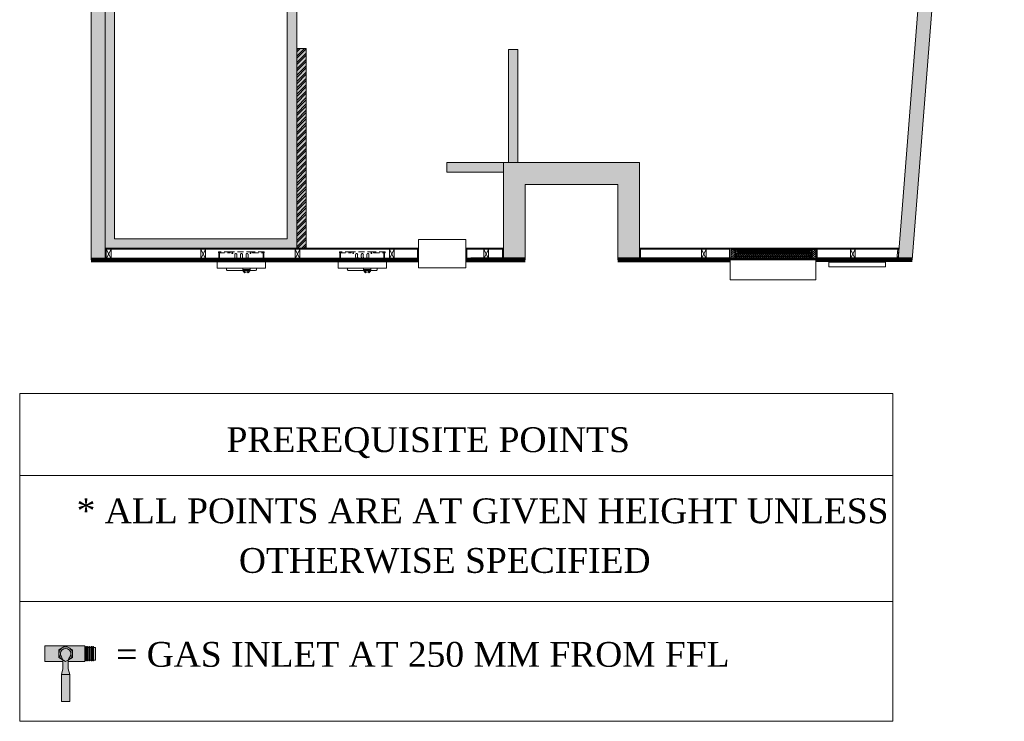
# Model space of a CAD drawing. Header units: metres. Extents: x 362935 to 596424, y 80601 to 172483.
# Tile 108 of 145: x 378265 to 388697, y 127802 to 135237. Entities that reach past the tile are written whole.
import ezdxf

# ---------------------------------------------------------------- set-up
doc = ezdxf.new("R2010")
doc.units = ezdxf.units.M
doc.linetypes.add('DASHED2', pattern=[9.525, 6.35, -3.175])
doc.linetypes.add('HIDDEN2', pattern=[4.7625, 3.175, -1.5875])
doc.layers.get('0').update_dxf_attribs({"color": 8, "lineweight": 5})
for name, color, linetype, lineweight in [('7', 8, 'Continuous', 5), ('A- WALL', 8, 'Continuous', 5), ('CKD-GAS', 8, 'Continuous', 5), ('COLUMN', 8, 'Continuous', 5), ('CT_GLAZING', 8, 'Continuous', 5), ('DOOR', 8, 'Continuous', 5), ('EQP', 8, 'Continuous', 5), ('GLAZING', 8, 'Continuous', 5), ('INSULATED WALL', 8, 'Continuous', 5), ('PARTITION', 8, 'Continuous', 5), ('SA-GAS', 8, 'Continuous', 5), ('TABLES', 8, 'Continuous', 5), ('WALL 100', 8, 'Continuous', 5), ('WALL 150', 8, 'Continuous', 5), ('WALL 200', 8, 'Continuous', 5), ('WALLS', 8, 'Continuous', 5)]:
    doc.layers.add(name, color=color, linetype=linetype, lineweight=lineweight)
doc.styles.add('TXT1', font='times.ttf')

# ---------------------------------------------------------------- blocks, each defined once
blk = doc.blocks.new('kiosk 2')
at = {"color": 0, "ltscale": 0.001}
for p, q in [((0.098, 0.012), (0.098, 0)), ((0.111, 0.026), (0.403, 0.026)), ((0.415, 0.012), (0.415, 0))]:
    blk.add_line(p, q, dxfattribs=at)
at = {"color": 0, "linetype": 'HIDDEN2', "ltscale": 0.02}
for p, q in [((0.021, -0.101), (0.021, -0.16)), ((0.028, -0.101), (0.028, -0.16)), ((0.489, -0.101), (0.489, -0.16)), ((0.495, -0.101), (0.495, -0.16)), ((0.186, -0.115), (0.186, -0.144)), ((0.207, -0.144), (0.207, -0.115)), ((0.246, -0.115), (0.246, -0.144)), ((0.267, -0.144), (0.267, -0.115)), ((0.306, -0.115), (0.306, -0.144)), ((0.327, -0.144), (0.327, -0.115))]:
    blk.add_line(p, q, dxfattribs=at)
at = {"color": 0, "ltscale": 0.001}
for points in [[(0, -0.088), (0.513, -0.088), (0.513, 0), (0, 0)], [(0.165, 0), (0.243, 0), (0.243, 0.014), (0.165, 0.014)]]:
    blk.add_lwpolyline(points, close=True, dxfattribs=at)
for points in [[(0.165, 0.014), (0.165, 0.024), (0.185, 0.05)], [(0.243, 0.014), (0.243, 0.024), (0.223, 0.05)]]:
    blk.add_lwpolyline(points, dxfattribs=at)
at = {"color": 0, "linetype": 'HIDDEN2', "ltscale": 0.02}
for points in [[(0.016, -0.101), (0.138, -0.101), (0.138, -0.088), (0.016, -0.088)], [(0.376, -0.101), (0.499, -0.101), (0.499, -0.088), (0.376, -0.088)], [(0.016, -0.174), (0.138, -0.174), (0.138, -0.161), (0.016, -0.161)], [(0.376, -0.174), (0.499, -0.174), (0.499, -0.161), (0.376, -0.161)]]:
    blk.add_lwpolyline(points, close=True, dxfattribs=at)
blk.add_lwpolyline([(0.138, -0.174), (0.376, -0.174)], dxfattribs=at)
for centre in [(0.16, -0.099), (0.353, -0.099), (0.16, -0.159), (0.353, -0.159)]:
    blk.add_circle(centre, 0.00476, dxfattribs=at)
at = {"color": 0, "ltscale": 0.001}
for centre, radius, start, end in [((0.111, 0.012), 0.0136, 87.9635, 180), ((0.206, 0.011), 0.03, 5.372, 174.628), ((0.204, 0.062), 0.0222, 211.591, 255.0783), ((0.204, 0.062), 0.0222, 290.2483, 328.409), ((0.402, 0.012), 0.0136, 0, 92.0365)]:
    blk.add_arc(centre, radius, start, end, dxfattribs=at)
at = {"color": 0, "linetype": 'HIDDEN2', "ltscale": 0.02}
for centre, start, end in [((0.197, -0.115), 0, 180), ((0.197, -0.144), 180, 0), ((0.256, -0.115), 0, 180), ((0.256, -0.144), 180, 0), ((0.316, -0.115), 0, 180), ((0.316, -0.144), 180, 0)]:
    blk.add_arc(centre, 0.0105, start, end, dxfattribs=at)
blk = doc.blocks.new('gbcgth')
at = {"layer": 'PARTITION'}
for p, q in [((277762, 168845), (277862, 168895)), ((277762, 168895), (277862, 168845))]:
    blk.add_line(p, q, dxfattribs=at)
blk.add_lwpolyline([(277862, 168895), (277762, 168895), (277762, 168845), (277862, 168845), (277862, 168895)], dxfattribs=at)
blk = doc.blocks.new('fffffff')
at = {"layer": 'SA-GAS'}
for color, points in [(1, [(62188, -25567), (62188, -25797), (62171, -25797), (62168, -25796), (62138, -25745), (62038, -25745), (61988, -25831), (61988, -25567)]), (1, [(61988, -25831), (61988, -26076), (62188, -26076), (62188, -25865), (62171, -25865), (62168, -25866), (62138, -25917), (62038, -25917)]), (40, [(62351, -25777), (62697, -25777), (62697, -25885), (62351, -25885)])]:
    blk.add_hatch(color=color, dxfattribs=at).paths.add_polyline_path(points)
at = {"layer": 'SA-GAS', "true_color": 0xf2f2f2}
blk.add_hatch(color=7, dxfattribs=at).paths.add_polyline_path([(62038, -25745), (61988, -25831), (62038, -25917), (62138, -25917), (62188, -25831), (62138, -25745)])
at = {"layer": 'SA-GAS', "true_color": 0xe3e3e3}
for points in [[(62282, -25865), (62351, -25885), (62351, -25777), (62282, -25797), (62168, -25797, 0.003284), (62167, -25796, -0.092405), (62129, -25777, 2.004689), (62129, -25885, -0.101103), (62171, -25865), (62188, -25865)], [(62007, -26076), (62169, -26076), (62169, -26212), (62007, -26212)]]:
    blk.add_hatch(color=254, dxfattribs=at).paths.add_polyline_path(points)
at = {"layer": 'SA-GAS', "color": 0}
for points in [[(62188, -25797), (62188, -25567), (61988, -25567), (61988, -26076), (62188, -26076), (62188, -25865)], [(62188, -25567), (62188, -25797), (62171, -25797), (62168, -25796), (62138, -25745), (62038, -25745), (61988, -25831), (61988, -25567), (62188, -25567)], [(62168, -25796), (62138, -25745), (62038, -25745), (61988, -25831), (62038, -25917), (62138, -25917), (62168, -25866)], [(61988, -25831), (61988, -26076), (62188, -26076), (62188, -25865), (62171, -25865), (62168, -25866), (62138, -25917), (62038, -25917), (61988, -25831), (61988, -26076)], [(62171, -25797), (62282, -25797)], [(62282, -25797), (62351, -25777)], [(62171, -25865), (62282, -25865)], [(62282, -25865), (62351, -25885)]]:
    blk.add_lwpolyline(points, dxfattribs=at)
for points in [[(62038, -25745), (61988, -25831), (62038, -25917), (62138, -25917), (62188, -25831), (62138, -25745)], [(62351, -25777), (62697, -25777), (62697, -25885), (62351, -25885)], [(61995, -26089), (62180, -26089), (62180, -26098), (61995, -26098)], [(62007, -26076), (62169, -26076), (62169, -26212), (62007, -26212)], [(61995, -26111), (62180, -26111), (62180, -26120), (61995, -26120)], [(61995, -26133), (62180, -26133), (62180, -26141), (61995, -26141)], [(61995, -26157), (62180, -26157), (62180, -26166), (61995, -26166)], [(61995, -26179), (62180, -26179), (62180, -26187), (61995, -26187)]]:
    blk.add_lwpolyline(points, close=True, dxfattribs=at)
for centre, radius, start, end in [((62088, -25831), 86.4, 30, 330), ((62088, -25831), 67.6, 52.9373, 307.0627), ((62199, -25683), 117, 233.0047, 256.0482), ((62199, -25979), 117, 103.9518, 126.9953)]:
    blk.add_arc(centre, radius, start, end, dxfattribs=at)

msp = doc.modelspace()

# ---------------------------------------------------------------- hatches: boundary and pattern name
at = {"layer": 'GLAZING'}
h = msp.add_hatch(color=256, dxfattribs=at)
h.dxf.hatch_style = 1
h.paths.add_polyline_path([(383390.6, 132692), (383390.6, 133721.9), (384830.6, 133721.9), (384830.6, 132692.2), (384600.6, 132692.2), (384600.6, 133491.9), (383620.6, 133491.9), (383620.6, 132692)])
h = msp.add_hatch(dxfattribs=at)
h.set_pattern_fill('ANSI31', color=6, scale=5)
h.set_pattern_definition([(45, (110430.522, -24114.176), (-11.22532015, 11.22532015), [])])
h.paths.add_polyline_path([(385798.9, 132816), (386702.6, 132816), (386702.6, 132692.2), (385798.9, 132692.2)])
at = {"layer": 'INSULATED WALL'}
h = msp.add_hatch(dxfattribs=at)
h.set_pattern_fill('HONEY', color=8, scale=10)
h.set_pattern_definition([(0, (110430.522, -24090.176), (47.625, 27.4963064), [31.75, -63.5]), (120, (110430.522, -24090.176), (-47.625, 27.4963066), [31.75, -63.5]), (60, (110430.522, -24090.176), (1e-07, 54.992613), [-63.5, 31.75])])
h.paths.add_polyline_path([(379170.6, 138403.9), (379170.6, 132816), (381199.4, 132816), (381099.4, 132816), (381199.4, 132816), (381199.4, 135835.9), (380775.5, 135835.9), (380775.5, 135735.9), (381099.4, 135735.9), (381099.4, 132916), (379270.6, 132916), (379270.6, 135735.9), (379625.5, 135735.9), (379625.5, 135835.9), (379270.6, 135835.9), (379270.6, 138303.9), (381099.4, 138303.9), (381099.4, 136985.9), (381199.4, 136985.9), (381199.4, 138403.9)])
at = {"layer": 'WALL 100', "true_color": 0x636466}
h = msp.add_hatch(color=251, dxfattribs=at)
h.dxf.hatch_style = 1
h.paths.add_polyline_path([(383542.5, 134921.2), (383542.5, 133721.9), (383442.5, 133721.9), (383442.5, 134921.2)])
h.paths.add_polyline_path([(383390.6, 133721.9), (382791.7, 133721.9), (382791.7, 133621.9), (383390.6, 133621.9)])
h.paths.add_polyline_path([(379020.6, 142812.4), (379171.9, 142837.8), (379170.6, 132692), (379020.6, 132692)])
h.paths.add_polyline_path([(382110.4, 139721.2), (382110.4, 139821.3), (382598.6, 139821.3), (382598.6, 139721.3)])
h.paths.add_polyline_path([(382698.6, 139971.3), (382698.6, 135784.5), (382598.6, 135784.5), (382598.6, 139971.3)])
h.paths.add_polyline_path([(379171.5, 139721.2), (379171.5, 139821.3), (381110.4, 139821.3), (381110.4, 139721.3)])
h.paths.add_polyline_path([(383470.6, 140862), (383470.6, 141625.2), (382698.6, 141455.1), (382698.6, 140821.3), (382598.6, 140821.3), (382598.6, 141535.1), (383620.6, 141764.8), (383620.6, 140862)])
h.paths.add_polyline_path([(388697.1, 145059.5), (388543.1, 145016.5), (387570.8, 132691.6), (387721.3, 132691.6)])
h = msp.add_hatch(color=251, dxfattribs=at)
h.dxf.hatch_style = 1
h.paths.add_polyline_path([(381299.4, 134932.3), (381299.4, 132816), (381199.4, 132816), (381199.4, 134932.3)])
at = {"layer": 'WALL 150', "true_color": 0xf26722}
h = msp.add_hatch(dxfattribs=at)
h.set_pattern_fill('ANSI32', color=30, scale=5)
h.set_pattern_definition([(45, (110430.52, -24114.176), (-33.6759605, 33.6759605), []), (45, (110452.973, -24114.176), (-33.6759605, 33.6759605), [])])
h.paths.add_polyline_path([(381299.4, 134932.3), (381299.4, 132816), (381199.4, 132816), (381199.4, 134932.3)])
at = {"layer": 'WALL 200'}
h = msp.add_hatch(color=256, dxfattribs=at)
h.dxf.hatch_style = 1
h.paths.add_polyline_path([(383390.6, 132692), (383390.6, 133721.9), (384830.6, 133721.9), (384830.6, 132692.2), (384600.6, 132692.2), (384600.6, 133491.9), (383620.6, 133491.9), (383620.6, 132692)])

# ---------------------------------------------------------------- linework, layer by layer
at = {"layer": '7', "color": 252, "linetype": 'DASHED2', "ltscale": 0.5, "true_color": 0x8a8a8a}
msp.add_lwpolyline([(379171.3, 138403.9), (381199.4, 138403.9), (381199.4, 132816), (379171.3, 132816)], close=True, dxfattribs=at)
at = {"layer": 'A- WALL', "lineweight": 0, "ltscale": 0.5}
msp.add_line((387514.7, 131274.5), (387514.7, 127802.4), dxfattribs=at)
at = {"layer": 'COLUMN', "color": 1}
msp.add_lwpolyline([(382490.6, 132907), (382990.6, 132907), (382990.6, 132607), (382490.6, 132607.1), (382490.6, 132907.1)], dxfattribs=at)
at = {"layer": 'CT_GLAZING', "const_width": 50}
for points in [[(379020.6, 132692), (382490.6, 132692)], [(382990.6, 132692), (383620.6, 132692.2)], [(384600.6, 132692.2), (385798.9, 132692.2)], [(386700.6, 132692.7), (387721.4, 132692.9)]]:
    msp.add_lwpolyline(points, dxfattribs=at)
at = {"layer": 'DOOR'}
for p, q in [((385978, 132704.4), (385829.2, 132704.4)), ((385842.6, 132804.4), (386659.2, 132804.4)), ((385842.6, 132804.4), (385842.6, 132726.5)), ((385842.6, 132779.9), (385844.2, 132779.9)), ((385842.6, 132775.2), (385844.2, 132775.2)), ((385842.6, 132723.7), (385842.6, 132704.4)), ((385844.2, 132759.4), (385844.2, 132795.6)), ((385844.2, 132795.6), (385873.1, 132795.6)), ((385844.2, 132779.5), (385850.5, 132779.5)), ((385844.2, 132779.2), (385850.5, 132779.2)), ((385844.2, 132775.8), (385850.5, 132775.8)), ((385844.2, 132775.6), (385850.5, 132775.6)), ((385844.2, 132759.4), (385873, 132759.4)), ((385844.5, 132756.8), (385844.5, 132750.5)), ((385845.4, 132756.8), (385844.5, 132756.8)), ((385844.5, 132750.5), (385845.4, 132750.5)), ((385845.4, 132750.5), (385845.4, 132756.8)), ((385845.4, 132755.2), (385855, 132755.9)), ((385845.4, 132754.5), (385855, 132754.8)), ((385845.4, 132753.7), (385855, 132754)), ((385845.4, 132753.7), (385855, 132753.3)), ((385845.4, 132752.8), (385855, 132752.5)), ((385845.4, 132752.1), (385855, 132751.4)), ((385850.5, 132759.4), (385850.5, 132795.6)), ((385853.6, 132729.4), (385853.6, 132720)), ((385859.8, 132729.4), (385853.6, 132729.4)), ((385853.6, 132729.4), (385853.6, 132720)), ((385859.8, 132720), (385853.6, 132720)), ((385855.2, 132727.9), (385855.2, 132721.6)), ((385859.8, 132727.9), (385855.2, 132727.9)), ((385855.2, 132727.9), (385855.2, 132721.6)), ((385859.8, 132727.9), (385855.2, 132727.9)), ((385859.8, 132721.6), (385855.2, 132721.6)), ((385859.8, 132721.6), (385855.2, 132721.6)), ((385859.8, 132729.4), (385859.8, 132727.9)), ((385859.8, 132729.4), (385859.8, 132727.9)), ((385859.8, 132721.6), (385859.8, 132720)), ((385859.8, 132721.6), (385859.8, 132720)), ((386640.5, 132741.7), (385861.4, 132741.7)), ((385861.4, 132729.1), (385861.4, 132741.7)), ((385861.4, 132741.7), (385861.4, 132727.9)), ((385861.4, 132733.2), (385861.4, 132741.7)), ((385861.4, 132741.7), (385861.4, 132727.9)), ((386640.5, 132729.1), (385861.4, 132729.1)), ((385861.4, 132721.6), (385861.4, 132707.3)), ((386640.5, 132719.8), (385861.4, 132719.8)), ((385861.4, 132719.8), (385861.4, 132707.3)), ((386640.5, 132707.3), (385861.4, 132707.3)), ((386628.9, 132757.2), (385866.7, 132757.2)), ((386628.8, 132797.8), (385866.8, 132797.8)), ((386619, 132782.2), (385867.9, 132782.2)), ((385870.4, 132779.9), (385871.2, 132779.9)), ((385870.4, 132775.2), (385871.2, 132775.2)), ((385875.5, 132772.9), (385875.5, 132782.2)), ((385881.7, 132782.2), (385875.5, 132782.2)), ((385881.7, 132772.9), (385875.5, 132772.9)), ((386619, 132772.8), (385876.7, 132772.8)), ((386618.7, 132787.7), (385877, 132787.7)), ((385877, 132774.4), (385877, 132780.7)), ((385881.7, 132780.7), (385877, 132780.7)), ((385881.7, 132774.4), (385877, 132774.4)), ((386618.7, 132767.4), (385877, 132767.4)), ((385881.7, 132780.7), (385881.7, 132782.2)), ((385881.7, 132772.9), (385881.7, 132774.4)), ((386659.2, 132704.4), (385978, 132704.4)), ((386620.2, 132780.7), (386620.2, 132782.2)), ((386620.2, 132782.2), (386626.4, 132782.2)), ((386620.2, 132780.7), (386624.8, 132780.7)), ((386620.2, 132774.4), (386624.8, 132774.4)), ((386620.2, 132772.9), (386620.2, 132774.4)), ((386620.2, 132772.9), (386626.4, 132772.9)), ((386624.8, 132774.4), (386624.8, 132780.7)), ((386626.4, 132772.9), (386626.4, 132782.2)), ((386657.7, 132795.6), (386628.8, 132795.6)), ((386657.7, 132759.4), (386628.9, 132759.4)), ((386631.5, 132779.9), (386630.7, 132779.9)), ((386631.5, 132775.2), (386630.7, 132775.2)), ((386640.5, 132733.2), (386640.5, 132741.7)), ((386640.5, 132741.7), (386640.5, 132727.9)), ((386640.5, 132719.8), (386640.5, 132707.3)), ((386642, 132729.4), (386648.3, 132729.4)), ((386642, 132729.4), (386642, 132727.9)), ((386642, 132727.9), (386646.7, 132727.9)), ((386642, 132721.6), (386646.7, 132721.6)), ((386642, 132721.6), (386642, 132720)), ((386642, 132720), (386648.3, 132720)), ((386646.7, 132727.9), (386646.7, 132721.6)), ((386656.5, 132755.2), (386646.9, 132755.9)), ((386656.5, 132754.5), (386646.9, 132754.8)), ((386656.5, 132753.7), (386646.9, 132754)), ((386656.5, 132753.7), (386646.9, 132753.3)), ((386656.5, 132752.8), (386646.9, 132752.5)), ((386656.5, 132752.1), (386646.9, 132751.4)), ((386648.3, 132729.4), (386648.3, 132720)), ((386651.4, 132759.4), (386651.4, 132795.6)), ((386657.7, 132779.5), (386651.4, 132779.5)), ((386657.7, 132779.2), (386651.4, 132779.2)), ((386657.7, 132775.8), (386651.4, 132775.8)), ((386657.7, 132775.6), (386651.4, 132775.6)), ((386656.5, 132756.8), (386657.3, 132756.8)), ((386656.5, 132750.5), (386656.5, 132756.8)), ((386657.3, 132750.5), (386656.5, 132750.5)), ((386657.3, 132756.8), (386657.3, 132750.5)), ((386657.7, 132759.4), (386657.7, 132795.6)), ((386659.2, 132779.9), (386657.7, 132779.9)), ((386659.2, 132775.2), (386657.7, 132775.2)), ((386659.2, 132804.4), (386659.2, 132726.5)), ((386659.2, 132723.7), (386659.2, 132704.4))]:
    msp.add_line(p, q, dxfattribs=at)
for points in [[(385842.6, 132726.5), (385842.6, 132804, 0.4142136), (385842.2, 132804.4), (385799.3, 132804.4, 0.4142136), (385798.9, 132804), (385798.9, 132704.8, 0.4142136), (385799.3, 132704.4), (385842.2, 132704.4, 0.4142136), (385842.6, 132704.8), (385842.6, 132723.7)], [(385840.2, 132726.5), (385840.2, 132801.6, 0.4142136), (385839.8, 132802), (385801.7, 132802, 0.4142136), (385801.3, 132801.6), (385801.3, 132707.2, 0.4142136), (385801.7, 132706.8), (385839.8, 132706.8, 0.4142136), (385840.2, 132707.2), (385840.2, 132723.7)], [(385844.2, 132726.5), (385844.2, 132729.4), (385859, 132729.4, 0.4142136), (385861.4, 132731.8), (385861.4, 132739.6, 0.4142136), (385859, 132741.9), (385842.6, 132741.9), (385842.6, 132740.4), (385859.1, 132740.4, -0.4142136), (385859.8, 132739.6), (385859.8, 132731.7, -0.4142136), (385859.1, 132731), (385842.6, 132731), (385842.6, 132726.5)], [(385842.6, 132723.7), (385842.6, 132718.5), (385859.1, 132718.5, -0.4142136), (385859.8, 132717.7), (385859.8, 132709.8, -0.4142136), (385859.1, 132709.1), (385842.6, 132709.1), (385842.6, 132707.5), (385859, 132707.5, 0.4142136), (385861.4, 132709.9), (385861.4, 132717.7, 0.4142136), (385859, 132720), (385844.2, 132720), (385844.2, 132723.7)], [(386657.7, 132726.5), (386657.7, 132729.4), (386642.8, 132729.4, -0.4142136), (386640.5, 132731.8), (386640.5, 132739.6, -0.4142136), (386642.8, 132741.9), (386659.2, 132741.9), (386659.2, 132740.4), (386642.8, 132740.4, 0.4142136), (386642, 132739.6), (386642, 132731.7, 0.4142136), (386642.8, 132731), (386659.2, 132731), (386659.2, 132726.5)], [(386659.2, 132723.7), (386659.2, 132718.5), (386642.8, 132718.5, 0.4142136), (386642, 132717.7), (386642, 132709.8, 0.4142136), (386642.8, 132709.1), (386659.2, 132709.1), (386659.2, 132707.5), (386642.8, 132707.5, -0.4142136), (386640.5, 132709.9), (386640.5, 132717.7, -0.4142136), (386642.8, 132720), (386657.7, 132720), (386657.7, 132723.7)], [(386659.2, 132726.5), (386659.2, 132804, -0.4142136), (386659.6, 132804.4), (386702.6, 132804.4, -0.4142136), (386703, 132804), (386703, 132704.8, -0.4142136), (386702.6, 132704.4), (386659.6, 132704.4, -0.4142136), (386659.2, 132704.8), (386659.2, 132723.7)], [(386661.6, 132726.5), (386661.6, 132801.6, -0.4142136), (386662, 132802), (386700.2, 132802, -0.4142136), (386700.6, 132801.6), (386700.6, 132707.2, -0.4142136), (386700.2, 132706.8), (386662, 132706.8, -0.4142136), (386661.6, 132707.2), (386661.6, 132723.7)]]:
    msp.add_lwpolyline(points, format="xyb", dxfattribs=at)
for points in [[(385847.8, 132757.2), (385872.9, 132757.2, 0.1989124), (385873.2, 132757.3), (385883.1, 132767.3, 0.1989124), (385883.3, 132767.6), (385883.3, 132772.4, 0.4142136), (385882.9, 132772.8), (385874.3, 132772.8, -0.4142136), (385873.9, 132773.2), (385873.9, 132781.8, -0.4142136), (385874.3, 132782.2), (385882.9, 132782.2, 0.4142136), (385883.3, 132782.6), (385883.3, 132787.5, 0.1989124), (385883.1, 132787.8), (385873.2, 132797.7, 0.1989124), (385872.9, 132797.8), (385843, 132797.8, 0.4142136), (385842.6, 132797.4), (385842.6, 132749.2, 0.4142136), (385843, 132748.8), (385847, 132748.8, 0.4142136), (385847.4, 132749.2), (385847.4, 132751.5, 0.4142136), (385847, 132751.9), (385846.2, 132751.9, 0.4142136), (385845.8, 132751.5), (385845.8, 132750.6, -0.4142136), (385845.4, 132750.2), (385844.6, 132750.2, -0.4142136), (385844.2, 132750.6), (385844.2, 132756.8, -0.4142136), (385844.6, 132757.2), (385845.4, 132757.2, -0.4142136), (385845.8, 132756.8), (385845.8, 132756.2, 0.4142136), (385846.2, 132755.8), (385847, 132755.8, 0.4142136), (385847.4, 132756.2), (385847.4, 132756.8, -0.4142136)], [(385872.3, 132783.4), (385872.3, 132771.7, 0.4142136), (385872.7, 132771.3), (385881.3, 132771.3, -0.4142136), (385881.7, 132770.9), (385881.7, 132768.2, -0.1989124), (385881.6, 132767.9), (385872.5, 132758.9, -0.1989124), (385872.3, 132758.8), (385844.6, 132758.8, -0.4142136), (385844.2, 132759.2), (385844.2, 132795.9, -0.4142136), (385844.6, 132796.3), (385872.3, 132796.3, -0.198912), (385872.5, 132796.1), (385881.6, 132787.1, -0.1989127), (385881.7, 132786.8), (385881.7, 132784.2, -0.4142136), (385881.3, 132783.8), (385872.7, 132783.8, 0.4142136)], [(386654.1, 132757.2), (386629, 132757.2, -0.1989124), (386628.7, 132757.3), (386618.7, 132767.3, -0.1989124), (386618.6, 132767.6), (386618.6, 132772.4, -0.4142136), (386619, 132772.8), (386627.6, 132772.8, 0.4142136), (386628, 132773.2), (386628, 132781.8, 0.4142136), (386627.6, 132782.2), (386619, 132782.2, -0.4142136), (386618.6, 132782.6), (386618.6, 132787.5, -0.1989124), (386618.7, 132787.8), (386628.7, 132797.7, -0.1989124), (386629, 132797.8), (386658.8, 132797.8, -0.4142136), (386659.2, 132797.4), (386659.2, 132749.2, -0.4142136), (386658.8, 132748.8), (386654.9, 132748.8, -0.4142136), (386654.5, 132749.2), (386654.5, 132751.5, -0.4142136), (386654.9, 132751.9), (386655.7, 132751.9, -0.4142136), (386656.1, 132751.5), (386656.1, 132750.6, 0.4142136), (386656.5, 132750.2), (386657.3, 132750.2, 0.4142136), (386657.7, 132750.6), (386657.7, 132756.8, 0.4142136), (386657.3, 132757.2), (386656.5, 132757.2, 0.4142136), (386656.1, 132756.8), (386656.1, 132756.2, -0.4142136), (386655.7, 132755.8), (386654.9, 132755.8, -0.4142136), (386654.5, 132756.2), (386654.5, 132756.8, 0.4142136)], [(386629.6, 132783.4), (386629.6, 132771.7, -0.4142136), (386629.2, 132771.3), (386620.6, 132771.3, 0.4142136), (386620.2, 132770.9), (386620.2, 132768.2, 0.1989124), (386620.3, 132767.9), (386629.3, 132758.9, 0.1989124), (386629.6, 132758.8), (386657.3, 132758.8, 0.4142136), (386657.7, 132759.2), (386657.7, 132795.9, 0.4142136), (386657.3, 132796.3), (386629.6, 132796.3, 0.198912), (386629.3, 132796.1), (386620.3, 132787.1, 0.1989127), (386620.2, 132786.8), (386620.2, 132784.2, 0.4142136), (386620.6, 132783.8), (386629.2, 132783.8, -0.4142136)]]:
    msp.add_lwpolyline(points, format="xyb", close=True, dxfattribs=at)
for points in [[(386646.7, 132721.6), (385855.2, 132721.6), (385855.2, 132727.9), (386646.7, 132727.9)], [(386624.8, 132774.4), (385870.8, 132774.4), (385870.8, 132780.7), (386624.8, 132780.7)], [(385792.9, 132692.2), (385792.9, 132480.3), (386700.7, 132480.3), (386700.6, 132692.7)]]:
    msp.add_lwpolyline(points, dxfattribs=at)
for centre, radius, start, end in [((385870.4, 132777.5), 2.34, 90, 270), ((385870.8, 132777.5), 1.95, 38.55123, 321.44877), ((385870.8, 132777.5), 1.7, 26.22588, 333.77412), ((385871.2, 132777.5), 2.34, 60.52929, 90), ((385871.2, 132777.5), 2.34, 270, 299.47071), ((386630.7, 132777.5), 2.34, 90, 119.47071), ((386631.1, 132777.5), 1.95, 218.55123, 141.44877), ((386631.1, 132777.5), 1.7, 206.22588, 153.77412), ((386630.7, 132777.5), 2.34, 240.52929, 270), ((386631.5, 132777.5), 2.34, 270, 90)]:
    msp.add_arc(centre, radius, start, end, dxfattribs=at)
at = {"layer": 'EQP'}
msp.add_lwpolyline([(386836.7, 132666.4), (386836.7, 132616.4), (387436.7, 132616.4), (387436.7, 132666.4)], close=True, dxfattribs=at)
at = {"layer": 'INSULATED WALL', "color": 8}
msp.add_lwpolyline([(379170.6, 138403.9), (379170.6, 138403.9), (379170.6, 132816), (379170.6, 132816), (381199.4, 132816), (381099.4, 132816), (381199.4, 132816), (381199.4, 135835.9), (380775.5, 135835.9), (380775.5, 135735.9), (381099.4, 135735.9), (381099.4, 132916), (379270.6, 132916), (379270.6, 135735.9), (379625.5, 135735.9), (379625.5, 135835.9), (379270.6, 135835.9), (379270.6, 138303.9), (381099.4, 138303.9), (381099.4, 136985.9), (381199.4, 136985.9), (381199.4, 138403.9), (379170.6, 138403.9)], close=True, dxfattribs=at)
at = {"layer": 'PARTITION'}
for points in [[(379170.6, 132816), (382490.6, 132816), (382490.6, 132804), (379170.6, 132804)], [(383390.6, 132816), (382990.6, 132816), (382990.6, 132804), (383390.6, 132804)], [(384830.6, 132816), (385786.9, 132816), (385786.9, 132804), (384830.6, 132804)], [(385786.9, 132816), (385798.9, 132816), (385798.9, 132692.2), (385786.9, 132692.2)], [(385798.9, 132816), (386702.6, 132816), (386702.6, 132692.2), (385798.9, 132692.2)], [(386702.6, 132816), (386714.6, 132816), (386714.6, 132692.2), (386702.6, 132692.2)], [(386714.6, 132816), (387580.6, 132816), (387579.7, 132804), (386714.6, 132804)], [(379170.6, 132804), (379182.5, 132804), (379182.5, 132704.2), (379170.6, 132704.2)], [(379170.6, 132704.2), (382490.6, 132704.2), (382490.6, 132692.2), (379170.6, 132692.2)], [(382478.6, 132704.2), (382490.6, 132704.2), (382490.6, 132804), (382478.6, 132804)], [(383002.6, 132704.2), (382990.6, 132704.2), (382990.6, 132804), (383002.6, 132804)], [(383390.6, 132704.2), (382990.6, 132704.2), (382990.6, 132692.2), (383390.6, 132692.2)], [(383390.6, 132704.2), (383378.6, 132704.2), (383378.6, 132804), (383390.6, 132804)], [(384842.6, 132704.2), (384830.6, 132704.2), (384830.6, 132804), (384842.6, 132804)], [(384830.6, 132704.2), (385786.9, 132704.2), (385786.9, 132692.2), (384830.6, 132692.2)], [(386714.6, 132704.2), (387571.8, 132704.2), (387570.8, 132692.2), (386714.6, 132692.2)], [(387571.8, 132704.2), (387559.7, 132704.2), (387567.6, 132804), (387579.6, 132804)]]:
    msp.add_lwpolyline(points, close=True, dxfattribs=at)
at = {"layer": 'TABLES'}
for p, q in [((378264.6, 131274.5), (387514.7, 131274.5)), ((378264.6, 131274.5), (378264.6, 127802.4)), ((378264.6, 130406.2), (387514.7, 130406.2)), ((378264.6, 129070.5), (387514.7, 129070.5)), ((378264.6, 127802.4), (387514.7, 127802.4))]:
    msp.add_line(p, q, dxfattribs=at)
at = {"layer": 'WALL 200'}
msp.add_lwpolyline([(383390.6, 132692), (383390.6, 133721.9), (384830.6, 133721.9), (384830.6, 132692.2), (384600.6, 132692.2), (384600.6, 133491.9), (383620.6, 133491.9), (383620.6, 132692), (383390.6, 132692)], dxfattribs=at)
at = {"layer": 'WALLS'}
msp.add_lwpolyline([(388697.1, 145059.5), (388543.1, 145016.5), (387570.8, 132691.6), (387721.3, 132691.6), (388697.1, 145059.5)], dxfattribs=at)
for points in [[(379020.6, 142812.4), (379171.9, 142837.8), (379170.6, 132692), (379020.6, 132692), (379020.6, 142812.4)], [(381299.4, 134932.3), (381299.4, 132816), (381199.4, 132816), (381199.4, 134932.3)], [(383390.6, 133721.9), (382791.7, 133721.9), (382791.7, 133621.9), (383390.6, 133621.9)]]:
    msp.add_lwpolyline(points, close=True, dxfattribs=at)
at = {"layer": 'WALLS', "elevation": 0}
msp.add_lwpolyline([(383542.5, 134921.2), (383542.5, 133721.9), (383442.5, 133721.9), (383442.5, 134921.2)], close=True, dxfattribs=at)

# ---------------------------------------------------------------- block references
at = {"layer": 'CKD-GAS', "color": 0, "xscale": -0.8316604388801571, "yscale": 0.8316604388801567, "zscale": 0.8316604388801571, "rotation": 89.9999999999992}
msp.add_blockref('fffffff', (357268.8, 180155, -1.4), dxfattribs=at)
at = {"layer": 'EQP', "xscale": 1000, "yscale": 1000, "zscale": 1000, "rotation": 180}
for p in [(380870.8, 132604.3), (382151.4, 132604.3)]:
    msp.add_blockref('kiosk 2', p, dxfattribs=at)
at = {"layer": 'PARTITION', "rotation": 270}
for p in [(210337.4, 410565.9), (211337.4, 410565.9), (212337.4, 410565.9), (213337.4, 410565.9), (214337.4, 410565.9), (216644.2, 410565.9), (218222.8, 410565.7)]:
    msp.add_blockref('gbcgth', p, dxfattribs=at)

# ---------------------------------------------------------------- texts
at = {"layer": 'TABLES', "style": 'TXT1'}
for s, height, p in [('PREREQUISITE POINTS', 263.21, (380456.3, 130655.1)), ('* ALL POINTS ARE AT GIVEN HEIGHT UNLESS', 263.21, (378867.9, 129901.3)), ('OTHERWISE SPECIFIED', 263.21, (380587.2, 129375.4)), ('= GAS INLET AT 250 MM FROM FFL', 262.789, (379287.5, 128380.4))]:
    msp.add_text(s, height=height, dxfattribs=at).set_placement(p)

doc.saveas('drawing.dxf')
